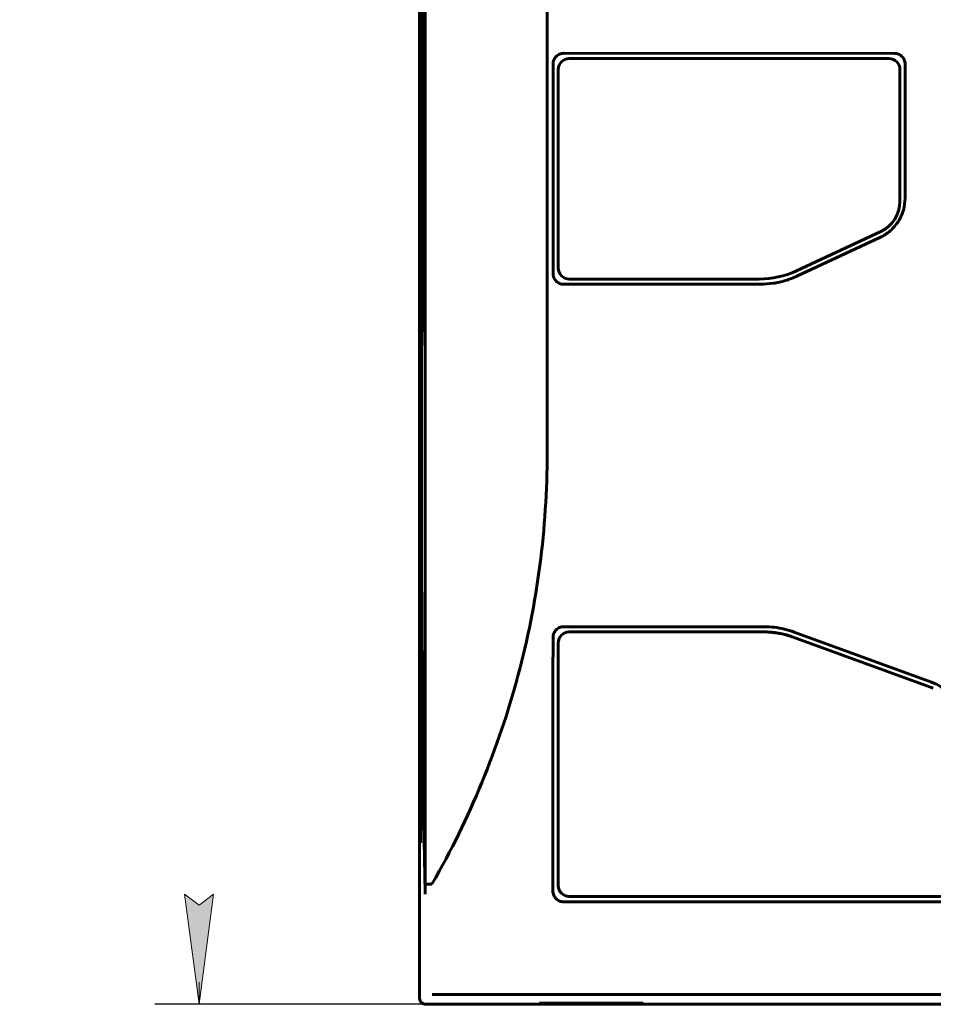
# Model space of a CAD drawing. Header units: millimetres. Extents: x 0 to 420, y 0 to 297.
# Tile 1 of 19: x 103 to 145, y 120 to 165. Entities that reach past the tile are written whole.
import ezdxf

# ---------------------------------------------------------------- set-up
doc = ezdxf.new("R2010")
doc.units = ezdxf.units.MM
doc.linetypes.add('K5LT_BASIC', pattern=[0])
doc.linetypes.add('K5LT_THIN', pattern=[0])
doc.layers.add('Системный слой', color=7, linetype='Continuous')
doc.styles.add('KDIMTEXTSTYLE', font='GOST_AU.SHX', dxfattribs={"width": 0.96, "oblique": 15, "height": 5})
doc.dimstyles.new('KDIMSTYLE (1.00)', dxfattribs={"dimtxt": 5, "dimasz": 1, "dimexe": 2, "dimexo": 0, "dimgap": 1, "dimtad": 1, "dimtxsty": 'KDIMTEXTSTYLE', "dimsah": 1, "dimcen": 0, "dimdle": 1, "dimadec": 0, "dimazin": 0, "dimtfac": 0.667, "dimtmove": 0, "dimatfit": 3, "dimfxl": 1, "dimtvp": 1, "dimtolj": 1, "dimtzin": 0, "dimarcsym": 0})

# ---------------------------------------------------------------- blocks, each defined once
blk = doc.blocks.new('U2')
at = {"layer": 'Системный слой', "color": 150, "linetype": 'K5LT_BASIC', "lineweight": 60, "true_color": 0x0080ff}
for p, q in [((121.816, 150.913), (121.817, 150.819)), ((121.817, 150.819), (121.817, 150.726)), ((121.817, 150.726), (121.819, 150.639)), ((121.819, 150.639), (121.819, 150.638)), ((121.819, 150.638), (121.819, 150.635)), ((121.819, 150.635), (121.819, 150.632)), ((121.819, 150.632), (121.823, 150.456)), ((121.823, 150.456), (121.829, 150.281)), ((121.829, 150.281), (121.836, 150.107))]:
    blk.add_line(p, q, dxfattribs=at)
blk = doc.blocks.new('U4')
at = {"layer": 'Системный слой', "color": 150, "linetype": 'K5LT_BASIC', "lineweight": 60, "true_color": 0x0080ff}
for p, q in [((121.77, 153.055), (121.78, 152.729)), ((121.78, 152.729), (121.79, 152.404)), ((121.79, 152.404), (121.801, 152.08))]:
    blk.add_line(p, q, dxfattribs=at)
blk = doc.blocks.new('U6')
at = {"layer": 'Системный слой', "color": 150, "linetype": 'K5LT_BASIC', "lineweight": 60, "true_color": 0x0080ff}
for p, q in [((121.761, 155.002), (121.755, 155.961)), ((121.765, 153.987), (121.763, 154.456)), ((121.768, 153.52), (121.765, 153.987)), ((121.77, 153.055), (121.768, 153.52))]:
    blk.add_line(p, q, dxfattribs=at)
blk = doc.blocks.new('KDIMARROW_01')
at = {"layer": 'Системный слой'}
blk.add_hatch(color=0, dxfattribs=at).paths.add_polyline_path([(0, 0), (-5, 0.658), (-4.5, 0), (-5, -0.658)])
at = {"layer": 'Системный слой', "color": 0, "linetype": 'K5LT_THIN', "lineweight": 18}
for p, q in [((-4.5, 0), (-5, 0.658)), ((-5, 0.658), (0, 0)), ((0, 0), (-5, -0.658)), ((-5, -0.658), (-4.5, 0)), ((0, 0), (-1, 0))]:
    blk.add_line(p, q, dxfattribs=at)

msp = doc.modelspace()

# ---------------------------------------------------------------- linework, layer by layer
at = {"layer": 'Системный слой', "color": 150, "linetype": 'K5LT_BASIC', "lineweight": 60, "true_color": 0x0080ff}
for p, q in [((121.58, 220.198), (121.58, 120.643)), ((121.696, 217.343), (121.696, 162.025)), ((121.72, 158.739), (121.72, 217.343)), ((121.736, 217.343), (121.736, 157.06)), ((121.761, 154.834), (121.761, 217.343)), ((121.776, 217.343), (121.776, 153.592)), ((121.801, 151.888), (121.801, 217.343)), ((121.816, 217.343), (121.816, 150.913)), ((121.841, 217.343), (121.841, 145.231)), ((121.665, 145.343), (121.665, 216.343)), ((127.375, 145.343), (127.375, 168.343)), ((143.124, 163.463), (128.124, 163.465)), ((127.64, 153.48), (127.64, 162.98)), ((128.439, 163.23), (128.375, 163.23)), ((142.875, 163.23), (128.439, 163.23)), ((143.608, 162.98), (143.608, 156.91)), ((127.875, 162.73), (127.875, 162.679)), ((127.875, 153.73), (127.875, 162.679)), ((143.375, 162.37), (143.375, 162.73)), ((143.375, 162.73), (143.375, 162.37)), ((143.375, 162.37), (143.375, 156.751)), ((121.709, 160.753), (121.721, 160.181)), ((121.757, 155.915), (121.761, 155.823)), ((138.679, 153.605), (142.509, 155.391)), ((142.464, 155.113), (138.728, 153.37)), ((128.375, 153.23), (128.742, 153.23)), ((128.742, 153.23), (136.989, 153.23)), ((121.798, 152.628), (121.801, 152.57)), ((121.836, 150.107), (121.841, 150.012)), ((121.841, 145.231), (121.841, 125.343)), ((128.742, 137.23), (128.375, 137.23)), ((137.17, 137.23), (128.742, 137.23)), ((138.577, 137.224), (144.804, 134.956)), ((127.64, 136.081), (127.64, 136.98)), ((127.875, 125.802), (127.875, 136.73)), ((144.888, 134.678), (138.538, 136.989)), ((127.634, 136.081), (127.64, 136.081)), ((127.634, 125.48), (127.634, 136.081)), ((121.615, 134.17), (121.643, 134.17)), ((121.615, 127.67), (121.615, 134.17)), ((121.643, 127.67), (121.643, 134.17)), ((121.643, 127.67), (121.615, 127.67)), ((121.841, 126.037), (121.829, 125.879)), ((127.875, 125.802), (127.875, 125.73)), ((128.375, 125.23), (128.421, 125.23)), ((128.421, 125.23), (145.375, 125.23)), ((132.925, 124.996), (145.624, 124.997)), ((132.925, 124.989), (132.925, 124.996)), ((122.156, 120.795), (193.595, 120.795)), ((121.88, 120.343), (193.871, 120.343)), ((127.025, 120.391), (131.725, 120.391)), ((127.025, 120.366), (127.025, 120.391)), ((131.725, 120.366), (127.025, 120.366)), ((131.725, 120.391), (131.725, 120.366))]:
    msp.add_line(p, q, dxfattribs=at)
for centre, radius, start, end in [((128.375, 162.73), 0.5, 90, 180), ((142.875, 162.73), 0.5, 0.0001, 90), ((141.875, 156.751), 1.5, 295, 0), ((128.375, 153.73), 0.5, 180, 270), ((136.989, 157.23), 4, 270, 295), ((128.375, 136.73), 0.5, 90, 180), ((137.17, 133.23), 4, 70, 90), ((128.375, 125.73), 0.5, 180, 270)]:
    msp.add_arc(centre, radius, start, end, dxfattribs=at)
for points, knots in [([(121.683, 164.415), (121.683, 164.456), (121.683, 164.647), (121.681, 164.839), (121.681, 164.99)], [0.5740961, 0.5740961, 0.5740961, 0.5740961, 0.6666667, 1, 1, 1, 1]), ([(121.682, 164.415), (121.682, 164.317), (121.682, 164.22), (121.684, 163.847), (121.686, 163.572), (121.688, 163.155), (121.689, 163.012), (121.69, 162.773), (121.691, 162.678), (121.692, 162.481), (121.692, 162.379), (121.694, 162.081), (121.695, 161.885), (121.697, 161.658), (121.697, 161.625), (121.697, 161.592)], [2.206431, 2.206431, 2.206431, 2.206431, 3.4, 3.4, 6.8, 6.8, 8.579047, 8.579047, 9.771754, 9.771754, 11.043975, 11.043975, 13.508903, 13.508903, 13.922685, 13.922685, 13.922685, 13.922685]), ([(121.722, 158.392), (121.723, 158.312), (121.723, 158.232), (121.726, 157.981), (121.727, 157.81), (121.73, 157.555), (121.73, 157.47), (121.732, 157.327), (121.732, 157.269), (121.734, 157.153), (121.734, 157.094), (121.736, 156.936), (121.737, 156.836), (121.738, 156.736)], [2.458977, 2.458977, 2.458977, 2.458977, 4.6, 4.6, 9.2, 9.2, 11.500953, 11.500953, 13.088203, 13.088203, 14.675452, 14.675452, 17.420822, 17.420822, 17.420822, 17.420822]), ([(121.762, 154.536), (121.763, 154.512), (121.763, 154.488), (121.764, 154.429), (121.764, 154.394), (121.766, 154.234), (121.768, 154.109), (121.77, 153.923), (121.771, 153.861), (121.772, 153.768), (121.772, 153.737), (121.773, 153.674), (121.774, 153.643), (121.775, 153.55), (121.776, 153.489), (121.777, 153.385), (121.778, 153.344), (121.778, 153.302)], [2.23804, 2.23804, 2.23804, 2.23804, 3.041034, 3.041034, 4.2, 4.2, 8.4, 8.4, 10.49918, 10.49918, 11.561826, 11.561826, 12.624472, 12.624472, 14.732624, 14.732624, 16.173431, 16.173431, 16.173431, 16.173431]), ([(121.803, 151.607), (121.804, 151.564), (121.804, 151.521), (121.806, 151.383), (121.808, 151.289), (121.81, 151.148), (121.811, 151.101), (121.812, 151.023), (121.813, 150.991), (121.814, 150.929), (121.814, 150.897), (121.816, 150.804), (121.817, 150.742), (121.818, 150.664), (121.819, 150.648), (121.819, 150.632)], [2.310971, 2.310971, 2.310971, 2.310971, 4.2, 4.2, 8.4, 8.4, 10.498462, 10.498462, 11.918483, 11.918483, 13.338504, 13.338504, 16.155643, 16.155643, 16.888176, 16.888176, 16.888176, 16.888176]), ([(137.17, 137.23), (137.263, 137.23), (137.356, 137.227), (137.474, 137.219), (137.498, 137.217), (137.543, 137.213), (137.564, 137.211), (137.606, 137.206), (137.628, 137.204), (137.692, 137.196), (137.734, 137.191), (137.857, 137.172), (137.938, 137.157), (138.109, 137.12), (138.199, 137.097), (138.37, 137.047), (138.451, 137.02), (138.531, 136.992)], [0, 0, 0, 0, 3.6, 3.6, 4.553112, 4.553112, 5.34742, 5.34742, 6.194682, 6.194682, 7.836252, 7.836252, 11.013484, 11.013484, 14.613484, 14.613484, 17.904286, 17.904286, 17.904286, 17.904286])]:
    msp.add_open_spline(points, degree=3, knots=knots, dxfattribs=at)
for points in [[(127.64, 162.98), (127.64, 163.048), (127.666, 163.172), (127.773, 163.332), (127.934, 163.439), (128.059, 163.465), (128.124, 163.465)], [(143.124, 163.463), (143.194, 163.463), (143.315, 163.437), (143.476, 163.331), (143.582, 163.171), (143.608, 163.048), (143.608, 162.98)], [(121.696, 162.025), (121.696, 161.882), (121.702, 161.598), (121.696, 161.174), (121.706, 160.893), (121.709, 160.753)], [(121.722, 158.393), (121.721, 158.508), (121.72, 158.623), (121.72, 158.739)], [(121.736, 157.06), (121.736, 156.93), (121.738, 156.672), (121.745, 156.291), (121.753, 156.039), (121.757, 155.915)], [(143.608, 156.91), (143.608, 156.716), (143.554, 156.346), (143.321, 155.83), (142.951, 155.4), (142.639, 155.195), (142.464, 155.113)], [(121.762, 154.536), (121.761, 154.635), (121.761, 154.734), (121.761, 154.834)], [(121.776, 153.592), (121.776, 153.483), (121.778, 153.266), (121.785, 152.944), (121.793, 152.733), (121.798, 152.628)], [(128.124, 152.995), (128.059, 152.995), (127.934, 153.021), (127.773, 153.128), (127.666, 153.289), (127.64, 153.413), (127.64, 153.48)], [(138.728, 153.37), (138.551, 153.288), (138.191, 153.151), (137.623, 153.025), (137.239, 152.996), (137.044, 152.996)], [(128.124, 152.995), (129.115, 152.995), (131.098, 152.996), (134.07, 152.996), (136.053, 152.996), (137.044, 152.996)], [(121.803, 151.607), (121.801, 151.7), (121.801, 151.794), (121.801, 151.888)], [(122.156, 125.822), (123.024, 127.299), (124.505, 130.36), (126.156, 135.209), (127.156, 140.237), (127.366, 143.63), (127.375, 145.343)], [(127.64, 136.98), (127.64, 137.048), (127.666, 137.172), (127.773, 137.332), (127.934, 137.439), (128.059, 137.465), (128.124, 137.465)], [(137.214, 137.464), (136.204, 137.464), (134.184, 137.464), (131.155, 137.465), (129.134, 137.465), (128.124, 137.465)], [(137.214, 137.464), (137.369, 137.464), (137.677, 137.446), (138.135, 137.365), (138.431, 137.277), (138.577, 137.224)], [(144.804, 134.956), (144.959, 134.9), (145.245, 134.753), (145.614, 134.432), (145.893, 134.034), (146.068, 133.577), (146.108, 133.258), (146.108, 133.093)], [(121.829, 125.879), (121.833, 125.696), (121.837, 125.517), (121.841, 125.343)], [(122.124, 125.794), (122.078, 125.794), (121.99, 125.793), (121.896, 125.789), (121.871, 125.786), (121.871, 125.785)], [(122.156, 125.822), (122.15, 125.821), (122.14, 125.818), (122.134, 125.809), (122.126, 125.812), (122.124, 125.801), (122.124, 125.794)], [(127.634, 125.48), (127.634, 125.413), (127.659, 125.29), (127.768, 125.123), (127.935, 125.014), (128.058, 124.989), (128.125, 124.989)], [(128.125, 124.989), (128.659, 124.989), (129.725, 124.989), (131.325, 124.989), (132.392, 124.989), (132.925, 124.989)], [(121.58, 120.643), (121.58, 120.543), (121.655, 120.418), (121.78, 120.343), (121.88, 120.343)]]:
    msp.add_open_spline(points, degree=3, dxfattribs=at)
msp.add_rational_spline([(121.665, 145.343), (121.665, 137.626), (121.723, 130.677), (121.829, 125.879)], [1, 0.93365109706, 0.93365109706, 1], degree=3, dxfattribs=at)

# ---------------------------------------------------------------- block references
at = {"layer": 'Системный слой'}
for name in ['U6', 'U4', 'U2']:
    msp.add_blockref(name, (0, 0), dxfattribs=at)

# ---------------------------------------------------------------- dimensions: what is measured, and where the dimension line sits
at = {"layer": 'Системный слой', "color": 7}
msp.add_linear_dim(base=(111.58, 220.498), p1=(121.88, 120.343), p2=(121.88, 220.498), angle=90, location=(111.58, 170.42), text='\\H5.0;\\W0.965;\\Q15;\\H5.0;\\W0.965;\\Q15;\\Q15;В', dimstyle='KDIMSTYLE (1.00)', override={"dimexo": 0, "dimblk1": 'KDIMARROW_01', "dimblk2": 'KDIMARROW_01', "dimse1": 0, "dimse2": 0, "dimclrt": 7, "dimtolj": 1}, dxfattribs=at).render()

doc.saveas('drawing.dxf')
